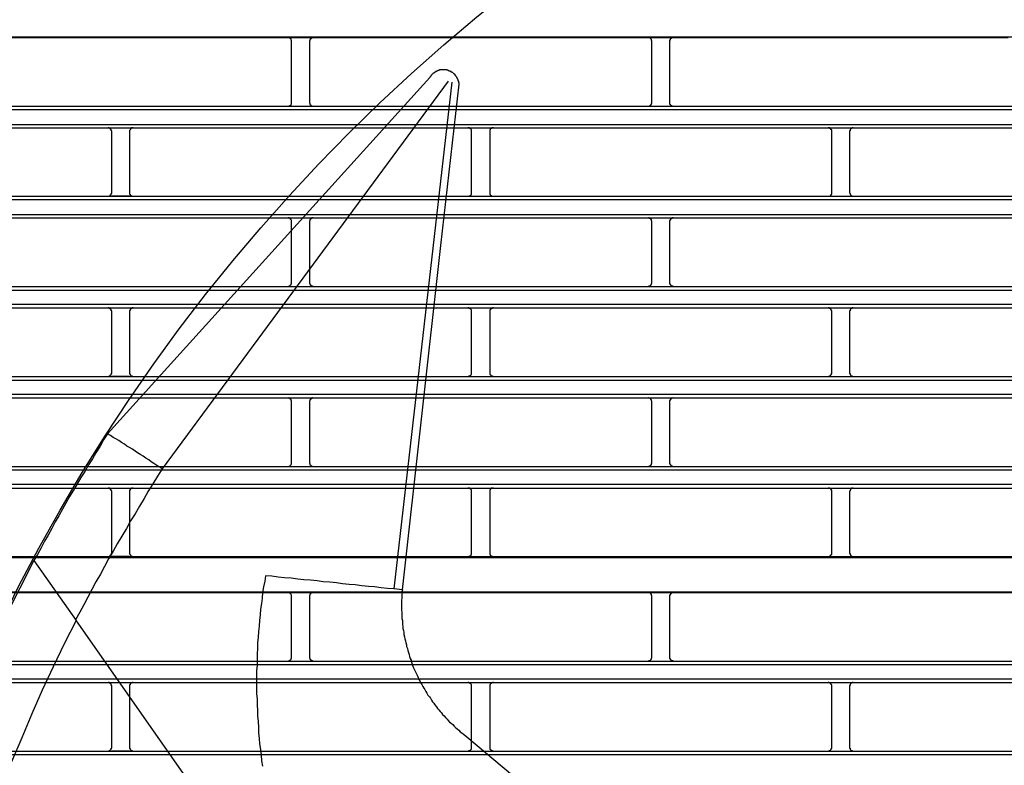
# Model space of a CAD drawing. Header units: millimetres. Extents: x 39871 to 53385, y 51832 to 57813.
# Tile 19 of 88: x 48469 to 48523, y 52540 to 52581. Entities that reach past the tile are written whole.
import ezdxf
from ezdxf import colors
from ezdxf.entities.mleader import LeaderData, LeaderLine
from ezdxf.math import Vec2, Vec3

# ---------------------------------------------------------------- set-up
doc = ezdxf.new("R2010")
doc.units = ezdxf.units.MM
doc.layers.add('AQUAREA', color=7, linetype='Continuous')
doc.layers.add('IS_KAN_OPIS', color=7, linetype='Continuous', lineweight=30)
doc.styles.add('ARIAL', font='ARIALN.TTF')

# ---------------------------------------------------------------- blocks, each defined once
blk = doc.blocks.new('SPLIT')
at = {"layer": 'AQUAREA'}
for points in [[(24308.59, -1077.32), (24877.69, -1077.32)], [(24368.15, -1077.39), (24417.79, -1077.39)], [(24417.79, -1077.39), (24467.42, -1077.39)], [(24418.28, -1077.88), (24418.28, -1077.88), (24418.28, -1077.81), (24418.28, -1077.74), (24418.2, -1077.74), (24418.2, -1077.67), (24418.2, -1077.6), (24418.14, -1077.6), (24418.14, -1077.53), (24418.07, -1077.53), (24418.07, -1077.46), (24418, -1077.46), (24417.93, -1077.46), (24417.85, -1077.46), (24417.85, -1077.39), (24417.79, -1077.39)], [(24418.28, -1086.35), (24418.28, -1077.88)], [(24421.22, -1077.39), (24421.22, -1077.39), (24421.15, -1077.39), (24421.15, -1077.46), (24421.08, -1077.46), (24421, -1077.46), (24421, -1077.53), (24420.94, -1077.53), (24420.87, -1077.53), (24420.87, -1077.6), (24420.87, -1077.67), (24420.8, -1077.67), (24420.8, -1077.74), (24420.8, -1077.81), (24420.73, -1077.81), (24420.73, -1077.88)], [(24420.73, -1077.88), (24420.73, -1086.35)], [(24467.42, -1077.39), (24516.98, -1077.39)], [(24467.9, -1077.88), (24467.9, -1077.88), (24467.9, -1077.81), (24467.84, -1077.81), (24467.84, -1077.74), (24467.84, -1077.67), (24467.77, -1077.6), (24467.77, -1077.53), (24467.7, -1077.53), (24467.63, -1077.46), (24467.55, -1077.46), (24467.49, -1077.46), (24467.49, -1077.39), (24467.42, -1077.39)], [(24467.9, -1086.35), (24467.9, -1077.88)], [(24470.85, -1077.39), (24470.85, -1077.39), (24470.78, -1077.39), (24470.78, -1077.46), (24470.7, -1077.46), (24470.64, -1077.46), (24470.57, -1077.46), (24470.57, -1077.53), (24470.5, -1077.53), (24470.5, -1077.6), (24470.43, -1077.6), (24470.43, -1077.67), (24470.43, -1077.74), (24470.35, -1077.74), (24470.35, -1077.81), (24470.35, -1077.88)], [(24470.35, -1077.88), (24470.35, -1086.35)], [(24440.68, -1082.43), (24440.68, -1082.43), (24440.6, -1082.36), (24440.54, -1082.29), (24440.47, -1082.22), (24440.4, -1082.22), (24440.33, -1082.15), (24440.25, -1082.15), (24440.25, -1082.08), (24440.19, -1082.08), (24440.12, -1082.08), (24440.12, -1082.01), (24440.05, -1082.01), (24439.98, -1082.01), (24439.9, -1081.94), (24439.84, -1081.94), (24439.77, -1081.94), (24439.7, -1081.87), (24439.63, -1081.87), (24439.55, -1081.87), (24439.49, -1081.87), (24439.42, -1081.87), (24439.35, -1081.87), (24439.28, -1081.87), (24439.2, -1081.87), (24439.14, -1081.87), (24439.07, -1081.87), (24439, -1081.87), (24438.93, -1081.87), (24438.85, -1081.87), (24438.79, -1081.87), (24438.72, -1081.87), (24438.65, -1081.87), (24438.58, -1081.94), (24438.5, -1081.94), (24438.44, -1081.94), (24438.37, -1082.01), (24438.3, -1082.01), (24438.23, -1082.08), (24438.15, -1082.08), (24438.09, -1082.08), (24438.09, -1082.15), (24438.02, -1082.15), (24438.02, -1082.22), (24437.95, -1082.22), (24437.88, -1082.29), (24437.8, -1082.29), (24437.8, -1082.36), (24437.74, -1082.36), (24437.67, -1082.43), (24437.6, -1082.5), (24437.53, -1082.57), (24437.45, -1082.64), (24437.45, -1082.71), (24437.39, -1082.78), (24437.32, -1082.85), (24437.32, -1082.92)], [(24392.94, -1131.99), (24437.32, -1082.92)], [(24439.84, -1083.41), (24400.43, -1136.82)], [(24440.33, -1083.55), (24432.35, -1153.34)], [(24441.38, -1083.83), (24441.38, -1083.83), (24441.38, -1083.76), (24441.38, -1083.69), (24441.3, -1083.62), (24441.3, -1083.55), (24441.3, -1083.48), (24441.3, -1083.41), (24441.24, -1083.41), (24441.24, -1083.34), (24441.24, -1083.27), (24441.24, -1083.2), (24441.17, -1083.2), (24441.17, -1083.13), (24441.1, -1083.06), (24441.1, -1082.99), (24441.1, -1082.92), (24441.03, -1082.92), (24441.03, -1082.85), (24440.95, -1082.78), (24440.95, -1082.71), (24440.89, -1082.71), (24440.89, -1082.64), (24440.82, -1082.64), (24440.82, -1082.57), (24440.82, -1082.5), (24440.75, -1082.5), (24440.75, -1082.43), (24440.68, -1082.43)], [(24438.85, -1106.02), (24441.38, -1083.83)], [(24441.38, -1083.83), (24441.38, -1083.83)], [(24417.79, -1086.84), (24417.79, -1086.84), (24417.85, -1086.84), (24417.93, -1086.84), (24418, -1086.84), (24418, -1086.77), (24418.07, -1086.77), (24418.14, -1086.77), (24418.14, -1086.7), (24418.2, -1086.7), (24418.2, -1086.63), (24418.2, -1086.56), (24418.28, -1086.56), (24418.28, -1086.49), (24418.28, -1086.42), (24418.28, -1086.35)], [(24420.73, -1086.35), (24420.73, -1086.35), (24420.73, -1086.42), (24420.8, -1086.42), (24420.8, -1086.49), (24420.8, -1086.56), (24420.8, -1086.63), (24420.87, -1086.63), (24420.87, -1086.7), (24420.94, -1086.7), (24420.94, -1086.77), (24421, -1086.77), (24421, -1086.84), (24421.08, -1086.84), (24421.15, -1086.84), (24421.22, -1086.84)], [(24467.42, -1086.84), (24467.42, -1086.84), (24467.49, -1086.84), (24467.55, -1086.84), (24467.63, -1086.84), (24467.63, -1086.77), (24467.7, -1086.77), (24467.7, -1086.7), (24467.77, -1086.7), (24467.77, -1086.63), (24467.84, -1086.63), (24467.84, -1086.56), (24467.84, -1086.49), (24467.9, -1086.49), (24467.9, -1086.42), (24467.9, -1086.35)], [(24470.35, -1086.35), (24470.35, -1086.35), (24470.35, -1086.42), (24470.35, -1086.49), (24470.35, -1086.56), (24470.43, -1086.56), (24470.43, -1086.63), (24470.5, -1086.7), (24470.5, -1086.77), (24470.57, -1086.77), (24470.64, -1086.77), (24470.64, -1086.84), (24470.7, -1086.84), (24470.78, -1086.84), (24470.85, -1086.84)], [(24308.59, -1086.84), (24877.69, -1086.84)], [(24308.59, -1087.33), (24877.69, -1087.33)], [(24308.59, -1089.36), (24877.69, -1089.36)], [(24308.59, -1089.85), (24877.69, -1089.85)], [(24393.5, -1090.34), (24393.5, -1090.34), (24393.5, -1090.27), (24393.43, -1090.2), (24393.43, -1090.13), (24393.43, -1090.06), (24393.35, -1090.06), (24393.35, -1089.99), (24393.29, -1089.99), (24393.29, -1089.92), (24393.22, -1089.92), (24393.15, -1089.85), (24393.08, -1089.85), (24393, -1089.85)], [(24393.5, -1089.85), (24395.95, -1089.85)], [(24393.5, -1098.74), (24393.5, -1090.34)], [(24396.44, -1089.85), (24396.44, -1089.85), (24396.37, -1089.85), (24396.3, -1089.85), (24396.23, -1089.85), (24396.23, -1089.92), (24396.15, -1089.92), (24396.15, -1089.99), (24396.09, -1089.99), (24396.09, -1090.06), (24396.02, -1090.06), (24396.02, -1090.13), (24395.95, -1090.2), (24395.95, -1090.27), (24395.95, -1090.34)], [(24395.95, -1090.34), (24395.95, -1098.74)], [(24443.05, -1090.34), (24443.05, -1090.34), (24443.05, -1090.27), (24443.05, -1090.2), (24443.05, -1090.13), (24442.99, -1090.13), (24442.99, -1090.06), (24442.99, -1089.99), (24442.92, -1089.99), (24442.92, -1089.92), (24442.85, -1089.92), (24442.78, -1089.92), (24442.78, -1089.85), (24442.7, -1089.85), (24442.64, -1089.85), (24442.57, -1089.85)], [(24443.05, -1098.74), (24443.05, -1090.34)], [(24446.07, -1089.85), (24446.07, -1089.85), (24446, -1089.85), (24445.93, -1089.85), (24445.85, -1089.85), (24445.85, -1089.92), (24445.79, -1089.92), (24445.72, -1089.92), (24445.72, -1089.99), (24445.65, -1089.99), (24445.65, -1090.06), (24445.65, -1090.13), (24445.58, -1090.13), (24445.58, -1090.2), (24445.58, -1090.27), (24445.58, -1090.34)], [(24445.58, -1090.34), (24445.58, -1098.74)], [(24492.69, -1090.34), (24492.69, -1090.34), (24492.69, -1090.27), (24492.69, -1090.2), (24492.69, -1090.13), (24492.62, -1090.13), (24492.62, -1090.06), (24492.55, -1090.06), (24492.55, -1089.99), (24492.48, -1089.99), (24492.48, -1089.92), (24492.4, -1089.92), (24492.4, -1089.85), (24492.34, -1089.85), (24492.27, -1089.85), (24492.2, -1089.85)], [(24492.69, -1098.74), (24492.69, -1090.34)], [(24495.63, -1089.85), (24495.63, -1089.85), (24495.55, -1089.85), (24495.49, -1089.85), (24495.42, -1089.92), (24495.35, -1089.92), (24495.35, -1089.99), (24495.28, -1089.99), (24495.28, -1090.06), (24495.2, -1090.06), (24495.2, -1090.13), (24495.2, -1090.2), (24495.2, -1090.27), (24495.14, -1090.27), (24495.14, -1090.34)], [(24495.14, -1090.34), (24495.14, -1098.74)], [(24308.59, -1099.23), (24877.69, -1099.23)], [(24308.59, -1099.72), (24877.69, -1099.72)], [(24393, -1099.23), (24393, -1099.23), (24393.08, -1099.23), (24393.15, -1099.23), (24393.22, -1099.23), (24393.22, -1099.16), (24393.29, -1099.16), (24393.35, -1099.09), (24393.35, -1099.02), (24393.43, -1099.02), (24393.43, -1098.95), (24393.43, -1098.88), (24393.5, -1098.88), (24393.5, -1098.81), (24393.5, -1098.74)], [(24395.95, -1099.23), (24393.5, -1099.23)], [(24395.95, -1098.74), (24395.95, -1098.81), (24395.95, -1098.88), (24395.95, -1098.95), (24396.02, -1098.95), (24396.02, -1099.02), (24396.02, -1099.09), (24396.09, -1099.09), (24396.09, -1099.16), (24396.15, -1099.16), (24396.23, -1099.16), (24396.23, -1099.23), (24396.3, -1099.23), (24396.37, -1099.23), (24396.44, -1099.23)], [(24442.57, -1099.23), (24442.57, -1099.23), (24442.64, -1099.23), (24442.7, -1099.23), (24442.78, -1099.23), (24442.85, -1099.23), (24442.85, -1099.16), (24442.92, -1099.16), (24442.92, -1099.09), (24442.99, -1099.09), (24442.99, -1099.02), (24443.05, -1099.02), (24443.05, -1098.95), (24443.05, -1098.88), (24443.05, -1098.81), (24443.05, -1098.74)], [(24445.58, -1098.74), (24445.58, -1098.81), (24445.58, -1098.88), (24445.58, -1098.95), (24445.58, -1099.02), (24445.65, -1099.02), (24445.65, -1099.09), (24445.72, -1099.09), (24445.72, -1099.16), (24445.79, -1099.16), (24445.79, -1099.23), (24445.85, -1099.23), (24445.93, -1099.23), (24446, -1099.23), (24446.07, -1099.23)], [(24492.2, -1099.23), (24492.2, -1099.23), (24492.27, -1099.23), (24492.34, -1099.23), (24492.4, -1099.23), (24492.48, -1099.16), (24492.55, -1099.16), (24492.55, -1099.09), (24492.62, -1099.09), (24492.62, -1099.02), (24492.62, -1098.95), (24492.69, -1098.95), (24492.69, -1098.88), (24492.69, -1098.81), (24492.69, -1098.74)], [(24495.14, -1098.74), (24495.14, -1098.81), (24495.2, -1098.88), (24495.2, -1098.95), (24495.2, -1099.02), (24495.28, -1099.02), (24495.28, -1099.09), (24495.35, -1099.16), (24495.42, -1099.16), (24495.42, -1099.23), (24495.49, -1099.23), (24495.55, -1099.23), (24495.63, -1099.23)], [(24308.59, -1101.75), (24877.69, -1101.75)], [(24308.59, -1102.24), (24877.69, -1102.24)], [(24418.28, -1102.73), (24418.28, -1102.73), (24418.28, -1102.66), (24418.28, -1102.59), (24418.2, -1102.52), (24418.2, -1102.45), (24418.14, -1102.45), (24418.14, -1102.38), (24418.07, -1102.38), (24418.07, -1102.31), (24418, -1102.31), (24417.93, -1102.24), (24417.85, -1102.24), (24417.79, -1102.24)], [(24421.22, -1102.24), (24421.22, -1102.24), (24421.15, -1102.24), (24421.08, -1102.24), (24421.08, -1102.31), (24421, -1102.31), (24420.94, -1102.31), (24420.94, -1102.38), (24420.87, -1102.38), (24420.87, -1102.45), (24420.8, -1102.45), (24420.8, -1102.52), (24420.8, -1102.59), (24420.8, -1102.66), (24420.73, -1102.66), (24420.73, -1102.73)], [(24467.9, -1102.73), (24467.9, -1102.73), (24467.9, -1102.66), (24467.84, -1102.66), (24467.84, -1102.59), (24467.84, -1102.52), (24467.84, -1102.45), (24467.77, -1102.45), (24467.77, -1102.38), (24467.7, -1102.38), (24467.7, -1102.31), (24467.63, -1102.31), (24467.55, -1102.31), (24467.55, -1102.24), (24467.49, -1102.24), (24467.42, -1102.24)], [(24470.85, -1102.24), (24470.85, -1102.24), (24470.78, -1102.24), (24470.7, -1102.24), (24470.7, -1102.31), (24470.64, -1102.31), (24470.57, -1102.31), (24470.57, -1102.38), (24470.5, -1102.38), (24470.5, -1102.45), (24470.43, -1102.45), (24470.43, -1102.52), (24470.43, -1102.59), (24470.35, -1102.59), (24470.35, -1102.66), (24470.35, -1102.73)], [(24418.28, -1111.2), (24418.28, -1102.73)], [(24420.73, -1102.73), (24420.73, -1111.2)], [(24467.9, -1111.2), (24467.9, -1102.73)], [(24470.35, -1102.73), (24470.35, -1111.2)], [(24433.54, -1153.48), (24438.85, -1106.02)], [(24308.59, -1111.69), (24877.69, -1111.69)], [(24417.79, -1111.69), (24417.79, -1111.69), (24417.85, -1111.69), (24417.93, -1111.62), (24418, -1111.62), (24418.07, -1111.62), (24418.07, -1111.55), (24418.14, -1111.55), (24418.14, -1111.48), (24418.2, -1111.48), (24418.2, -1111.41), (24418.2, -1111.34), (24418.28, -1111.34), (24418.28, -1111.27), (24418.28, -1111.2)], [(24420.73, -1111.2), (24420.73, -1111.2), (24420.73, -1111.27), (24420.8, -1111.27), (24420.8, -1111.34), (24420.8, -1111.41), (24420.87, -1111.41), (24420.87, -1111.48), (24420.87, -1111.55), (24420.94, -1111.55), (24421, -1111.55), (24421, -1111.62), (24421.08, -1111.62), (24421.15, -1111.62), (24421.15, -1111.69), (24421.22, -1111.69)], [(24467.42, -1111.69), (24467.42, -1111.69), (24467.49, -1111.69), (24467.49, -1111.62), (24467.55, -1111.62), (24467.63, -1111.62), (24467.7, -1111.55), (24467.77, -1111.55), (24467.77, -1111.48), (24467.84, -1111.41), (24467.84, -1111.34), (24467.84, -1111.27), (24467.9, -1111.27), (24467.9, -1111.2)], [(24470.35, -1111.2), (24470.35, -1111.2), (24470.35, -1111.27), (24470.35, -1111.34), (24470.43, -1111.34), (24470.43, -1111.41), (24470.43, -1111.48), (24470.5, -1111.48), (24470.5, -1111.55), (24470.57, -1111.55), (24470.57, -1111.62), (24470.64, -1111.62), (24470.7, -1111.62), (24470.78, -1111.62), (24470.78, -1111.69), (24470.85, -1111.69)], [(24308.59, -1112.18), (24877.69, -1112.18)], [(24308.59, -1114.14), (24877.69, -1114.14)], [(24308.59, -1114.63), (24877.69, -1114.63)], [(24393.5, -1115.12), (24393.5, -1115.12), (24393.5, -1115.05), (24393.43, -1115.05), (24393.43, -1114.98), (24393.43, -1114.91), (24393.43, -1114.84), (24393.35, -1114.84), (24393.35, -1114.77), (24393.29, -1114.77), (24393.29, -1114.7), (24393.22, -1114.7), (24393.15, -1114.7), (24393.15, -1114.63), (24393.08, -1114.63), (24393, -1114.63)], [(24393.5, -1114.63), (24395.95, -1114.63)], [(24396.44, -1114.63), (24396.44, -1114.63), (24396.37, -1114.63), (24396.3, -1114.63), (24396.3, -1114.7), (24396.23, -1114.7), (24396.15, -1114.7), (24396.15, -1114.77), (24396.09, -1114.77), (24396.09, -1114.84), (24396.02, -1114.84), (24396.02, -1114.91), (24396.02, -1114.98), (24395.95, -1114.98), (24395.95, -1115.05), (24395.95, -1115.12)], [(24443.05, -1115.12), (24443.05, -1115.12), (24443.05, -1115.05), (24443.05, -1114.98), (24443.05, -1114.91), (24442.99, -1114.91), (24442.99, -1114.84), (24442.92, -1114.77), (24442.85, -1114.77), (24442.85, -1114.7), (24442.78, -1114.7), (24442.7, -1114.7), (24442.7, -1114.63), (24442.64, -1114.63), (24442.57, -1114.63)], [(24446.07, -1114.63), (24446.07, -1114.63), (24446, -1114.63), (24445.93, -1114.63), (24445.93, -1114.7), (24445.85, -1114.7), (24445.79, -1114.7), (24445.79, -1114.77), (24445.72, -1114.77), (24445.72, -1114.84), (24445.65, -1114.84), (24445.65, -1114.91), (24445.58, -1114.91), (24445.58, -1114.98), (24445.58, -1115.05), (24445.58, -1115.12)], [(24492.69, -1115.12), (24492.69, -1115.12), (24492.69, -1115.05), (24492.69, -1114.98), (24492.62, -1114.98), (24492.62, -1114.91), (24492.62, -1114.84), (24492.55, -1114.84), (24492.55, -1114.77), (24492.48, -1114.77), (24492.48, -1114.7), (24492.4, -1114.7), (24492.34, -1114.7), (24492.34, -1114.63), (24492.27, -1114.63), (24492.2, -1114.63)], [(24495.63, -1114.63), (24495.63, -1114.63), (24495.55, -1114.63), (24495.49, -1114.63), (24495.49, -1114.7), (24495.42, -1114.7), (24495.35, -1114.7), (24495.35, -1114.77), (24495.28, -1114.77), (24495.28, -1114.84), (24495.2, -1114.91), (24495.2, -1114.98), (24495.2, -1115.05), (24495.14, -1115.05), (24495.14, -1115.12)], [(24393.5, -1123.59), (24393.5, -1115.12)], [(24395.95, -1115.12), (24395.95, -1123.59)], [(24443.05, -1123.59), (24443.05, -1115.12)], [(24445.58, -1115.12), (24445.58, -1123.59)], [(24492.69, -1123.59), (24492.69, -1115.12)], [(24495.14, -1115.12), (24495.14, -1123.59)], [(24308.59, -1124.08), (24877.69, -1124.08)], [(24393, -1124.08), (24393, -1124.08), (24393.08, -1124.08), (24393.15, -1124.08), (24393.15, -1124.01), (24393.22, -1124.01), (24393.29, -1124.01), (24393.29, -1123.94), (24393.35, -1123.94), (24393.35, -1123.87), (24393.43, -1123.87), (24393.43, -1123.8), (24393.43, -1123.73), (24393.43, -1123.66), (24393.5, -1123.66), (24393.5, -1123.59)], [(24395.95, -1124.08), (24393.5, -1124.08)], [(24395.95, -1123.59), (24395.95, -1123.59), (24395.95, -1123.66), (24395.95, -1123.73), (24396.02, -1123.73), (24396.02, -1123.8), (24396.02, -1123.87), (24396.09, -1123.87), (24396.09, -1123.94), (24396.15, -1123.94), (24396.15, -1124.01), (24396.23, -1124.01), (24396.3, -1124.01), (24396.3, -1124.08), (24396.37, -1124.08), (24396.44, -1124.08)], [(24442.57, -1124.08), (24442.57, -1124.08), (24442.64, -1124.08), (24442.7, -1124.08), (24442.7, -1124.01), (24442.78, -1124.01), (24442.85, -1124.01), (24442.85, -1123.94), (24442.92, -1123.94), (24442.99, -1123.87), (24442.99, -1123.8), (24443.05, -1123.8), (24443.05, -1123.73), (24443.05, -1123.66), (24443.05, -1123.59)], [(24445.58, -1123.59), (24445.58, -1123.59), (24445.58, -1123.66), (24445.58, -1123.73), (24445.58, -1123.8), (24445.65, -1123.8), (24445.65, -1123.87), (24445.72, -1123.87), (24445.72, -1123.94), (24445.79, -1123.94), (24445.79, -1124.01), (24445.85, -1124.01), (24445.93, -1124.01), (24445.93, -1124.08), (24446, -1124.08), (24446.07, -1124.08)], [(24492.2, -1124.08), (24492.2, -1124.08), (24492.27, -1124.08), (24492.34, -1124.08), (24492.34, -1124.01), (24492.4, -1124.01), (24492.48, -1124.01), (24492.48, -1123.94), (24492.55, -1123.94), (24492.55, -1123.87), (24492.62, -1123.87), (24492.62, -1123.8), (24492.62, -1123.73), (24492.69, -1123.73), (24492.69, -1123.66), (24492.69, -1123.59)], [(24495.14, -1123.59), (24495.14, -1123.59), (24495.14, -1123.66), (24495.2, -1123.66), (24495.2, -1123.73), (24495.2, -1123.8), (24495.28, -1123.87), (24495.28, -1123.94), (24495.35, -1123.94), (24495.35, -1124.01), (24495.42, -1124.01), (24495.49, -1124.01), (24495.49, -1124.08), (24495.55, -1124.08), (24495.63, -1124.08)], [(24308.59, -1124.57), (24877.69, -1124.57)], [(24308.59, -1126.53), (24877.69, -1126.53)], [(24308.59, -1127.02), (24877.69, -1127.02)], [(24418.28, -1127.51), (24418.28, -1127.51), (24418.28, -1127.44), (24418.28, -1127.37), (24418.2, -1127.37), (24418.2, -1127.3), (24418.2, -1127.23), (24418.14, -1127.23), (24418.14, -1127.16), (24418.07, -1127.16), (24418.07, -1127.09), (24418, -1127.09), (24417.93, -1127.09), (24417.85, -1127.02), (24417.79, -1127.02)], [(24421.22, -1127.02), (24421.22, -1127.02), (24421.15, -1127.02), (24421.15, -1127.09), (24421.08, -1127.09), (24421, -1127.09), (24421, -1127.16), (24420.94, -1127.16), (24420.87, -1127.16), (24420.87, -1127.23), (24420.87, -1127.3), (24420.8, -1127.3), (24420.8, -1127.37), (24420.8, -1127.44), (24420.73, -1127.44), (24420.73, -1127.51)], [(24467.9, -1127.51), (24467.9, -1127.51), (24467.9, -1127.44), (24467.84, -1127.44), (24467.84, -1127.37), (24467.84, -1127.3), (24467.77, -1127.23), (24467.77, -1127.16), (24467.7, -1127.16), (24467.63, -1127.09), (24467.55, -1127.09), (24467.49, -1127.09), (24467.49, -1127.02), (24467.42, -1127.02)], [(24470.85, -1127.02), (24470.85, -1127.02), (24470.78, -1127.02), (24470.78, -1127.09), (24470.7, -1127.09), (24470.64, -1127.09), (24470.57, -1127.09), (24470.57, -1127.16), (24470.5, -1127.16), (24470.5, -1127.23), (24470.43, -1127.23), (24470.43, -1127.3), (24470.43, -1127.37), (24470.35, -1127.37), (24470.35, -1127.44), (24470.35, -1127.51)], [(24418.28, -1135.98), (24418.28, -1127.51)], [(24420.73, -1127.51), (24420.73, -1135.98)], [(24467.9, -1135.98), (24467.9, -1127.51)], [(24470.35, -1127.51), (24470.35, -1135.98)], [(24392.94, -1131.99), (24392.38, -1132.83), (24391.89, -1133.67), (24391.33, -1134.58), (24390.84, -1135.42), (24390.28, -1136.26), (24389.79, -1137.17), (24389.23, -1138.01), (24388.74, -1138.85), (24388.25, -1139.76), (24387.69, -1140.6), (24387.2, -1141.51), (24386.7, -1142.35), (24386.22, -1143.26), (24385.73, -1144.1), (24385.24, -1145.01), (24384.75, -1145.92), (24384.25, -1146.76), (24383.77, -1147.67), (24383.28, -1148.58), (24382.79, -1149.42)], [(24400.43, -1136.82), (24400.08, -1136.54), (24399.73, -1136.33), (24399.3, -1136.05), (24398.95, -1135.84), (24398.6, -1135.56), (24398.19, -1135.35), (24397.84, -1135.07), (24397.49, -1134.86), (24397.07, -1134.58), (24396.72, -1134.37), (24396.37, -1134.09), (24395.95, -1133.88), (24395.6, -1133.67), (24395.25, -1133.39), (24394.83, -1133.18), (24394.48, -1132.9), (24394.05, -1132.69), (24393.7, -1132.48), (24393.35, -1132.2), (24392.94, -1131.99)], [(24308.59, -1136.47), (24877.69, -1136.47)], [(24417.79, -1136.47), (24417.79, -1136.47), (24417.85, -1136.47), (24417.93, -1136.47), (24418, -1136.4), (24418.07, -1136.4), (24418.07, -1136.33), (24418.14, -1136.33), (24418.14, -1136.26), (24418.2, -1136.26), (24418.2, -1136.19), (24418.28, -1136.12), (24418.28, -1136.05), (24418.28, -1135.98)], [(24420.73, -1135.98), (24420.73, -1135.98), (24420.73, -1136.05), (24420.8, -1136.05), (24420.8, -1136.12), (24420.8, -1136.19), (24420.8, -1136.26), (24420.87, -1136.26), (24420.87, -1136.33), (24420.94, -1136.33), (24420.94, -1136.4), (24421, -1136.4), (24421.08, -1136.4), (24421.08, -1136.47), (24421.15, -1136.47), (24421.22, -1136.47)], [(24467.42, -1136.47), (24467.42, -1136.47), (24467.49, -1136.47), (24467.55, -1136.47), (24467.55, -1136.4), (24467.63, -1136.4), (24467.7, -1136.4), (24467.7, -1136.33), (24467.77, -1136.33), (24467.77, -1136.26), (24467.84, -1136.26), (24467.84, -1136.19), (24467.84, -1136.12), (24467.84, -1136.05), (24467.9, -1136.05), (24467.9, -1135.98)], [(24470.35, -1135.98), (24470.35, -1135.98), (24470.35, -1136.05), (24470.35, -1136.12), (24470.43, -1136.12), (24470.43, -1136.19), (24470.43, -1136.26), (24470.5, -1136.26), (24470.5, -1136.33), (24470.57, -1136.33), (24470.57, -1136.4), (24470.64, -1136.4), (24470.7, -1136.4), (24470.7, -1136.47), (24470.78, -1136.47), (24470.85, -1136.47)], [(24308.59, -1136.96), (24877.69, -1136.96)], [(24400.43, -1136.82), (24399.8, -1137.8), (24399.17, -1138.85), (24398.54, -1139.9), (24397.98, -1140.88), (24397.35, -1141.93), (24396.72, -1142.98), (24396.09, -1143.96), (24395.53, -1145.01), (24394.9, -1146.06), (24394.27, -1147.11), (24393.7, -1148.16), (24393.08, -1149.21), (24392.52, -1150.26), (24391.95, -1151.31), (24391.33, -1152.36), (24390.77, -1153.41), (24390.2, -1154.46), (24389.65, -1155.51), (24389.09, -1156.56), (24388.53, -1157.61)], [(24308.59, -1138.92), (24877.69, -1138.92)], [(24308.59, -1139.48), (24877.69, -1139.48)], [(24393.5, -1139.97), (24393.5, -1139.9), (24393.5, -1139.83), (24393.43, -1139.83), (24393.43, -1139.76), (24393.43, -1139.69), (24393.35, -1139.69), (24393.35, -1139.62), (24393.29, -1139.55), (24393.22, -1139.55), (24393.22, -1139.48), (24393.15, -1139.48), (24393.08, -1139.48), (24393, -1139.48)], [(24393.5, -1139.48), (24395.95, -1139.48)], [(24393.5, -1148.37), (24393.5, -1139.97)], [(24396.44, -1139.48), (24396.44, -1139.48), (24396.37, -1139.48), (24396.3, -1139.48), (24396.23, -1139.48), (24396.23, -1139.55), (24396.15, -1139.55), (24396.09, -1139.55), (24396.09, -1139.62), (24396.02, -1139.62), (24396.02, -1139.69), (24396.02, -1139.76), (24395.95, -1139.76), (24395.95, -1139.83), (24395.95, -1139.9), (24395.95, -1139.97)], [(24395.95, -1139.97), (24395.95, -1148.37)], [(24443.05, -1139.97), (24443.05, -1139.9), (24443.05, -1139.83), (24443.05, -1139.76), (24443.05, -1139.69), (24442.99, -1139.69), (24442.99, -1139.62), (24442.92, -1139.62), (24442.92, -1139.55), (24442.85, -1139.55), (24442.85, -1139.48), (24442.78, -1139.48), (24442.7, -1139.48), (24442.64, -1139.48), (24442.57, -1139.48)], [(24443.05, -1148.37), (24443.05, -1139.97)], [(24446.07, -1139.48), (24446.07, -1139.48), (24446, -1139.48), (24445.93, -1139.48), (24445.85, -1139.48), (24445.79, -1139.48), (24445.79, -1139.55), (24445.72, -1139.55), (24445.72, -1139.62), (24445.65, -1139.62), (24445.65, -1139.69), (24445.58, -1139.69), (24445.58, -1139.76), (24445.58, -1139.83), (24445.58, -1139.9), (24445.58, -1139.97)], [(24445.58, -1139.97), (24445.58, -1148.37)], [(24492.69, -1139.97), (24492.69, -1139.9), (24492.69, -1139.83), (24492.69, -1139.76), (24492.62, -1139.76), (24492.62, -1139.69), (24492.62, -1139.62), (24492.55, -1139.62), (24492.55, -1139.55), (24492.48, -1139.55), (24492.4, -1139.48), (24492.34, -1139.48), (24492.27, -1139.48), (24492.2, -1139.48)], [(24492.69, -1148.37), (24492.69, -1139.97)], [(24495.63, -1139.48), (24495.63, -1139.48), (24495.55, -1139.48), (24495.49, -1139.48), (24495.42, -1139.48), (24495.42, -1139.55), (24495.35, -1139.55), (24495.28, -1139.62), (24495.28, -1139.69), (24495.2, -1139.69), (24495.2, -1139.76), (24495.2, -1139.83), (24495.14, -1139.9), (24495.14, -1139.97)], [(24495.14, -1139.97), (24495.14, -1148.37)], [(24393, -1148.86), (24393, -1148.86), (24393.08, -1148.86), (24393.15, -1148.86), (24393.22, -1148.79), (24393.29, -1148.79), (24393.29, -1148.72), (24393.35, -1148.72), (24393.35, -1148.65), (24393.43, -1148.65), (24393.43, -1148.58), (24393.43, -1148.51), (24393.5, -1148.44), (24393.5, -1148.37)], [(24395.95, -1148.37), (24395.95, -1148.37), (24395.95, -1148.44), (24395.95, -1148.51), (24396.02, -1148.58), (24396.02, -1148.65), (24396.09, -1148.65), (24396.09, -1148.72), (24396.15, -1148.72), (24396.15, -1148.79), (24396.23, -1148.79), (24396.23, -1148.86), (24396.3, -1148.86), (24396.37, -1148.86), (24396.44, -1148.86)], [(24442.57, -1148.86), (24442.57, -1148.86), (24442.64, -1148.86), (24442.7, -1148.86), (24442.78, -1148.86), (24442.78, -1148.79), (24442.85, -1148.79), (24442.92, -1148.79), (24442.92, -1148.72), (24442.99, -1148.72), (24442.99, -1148.65), (24442.99, -1148.58), (24443.05, -1148.58), (24443.05, -1148.51), (24443.05, -1148.44), (24443.05, -1148.37)], [(24445.58, -1148.37), (24445.58, -1148.37), (24445.58, -1148.44), (24445.58, -1148.51), (24445.58, -1148.58), (24445.65, -1148.58), (24445.65, -1148.65), (24445.65, -1148.72), (24445.72, -1148.72), (24445.72, -1148.79), (24445.79, -1148.79), (24445.85, -1148.79), (24445.85, -1148.86), (24445.93, -1148.86), (24446, -1148.86), (24446.07, -1148.86)], [(24492.2, -1148.86), (24492.2, -1148.86), (24492.27, -1148.86), (24492.34, -1148.86), (24492.4, -1148.86), (24492.4, -1148.79), (24492.48, -1148.79), (24492.48, -1148.72), (24492.55, -1148.72), (24492.55, -1148.65), (24492.62, -1148.65), (24492.62, -1148.58), (24492.69, -1148.58), (24492.69, -1148.51), (24492.69, -1148.44), (24492.69, -1148.37)], [(24495.14, -1148.37), (24495.14, -1148.37), (24495.14, -1148.44), (24495.2, -1148.44), (24495.2, -1148.51), (24495.2, -1148.58), (24495.2, -1148.65), (24495.28, -1148.65), (24495.28, -1148.72), (24495.35, -1148.72), (24495.35, -1148.79), (24495.42, -1148.79), (24495.49, -1148.86), (24495.55, -1148.86), (24495.63, -1148.86)], [(24308.59, -1148.86), (24877.69, -1148.86)], [(24308.59, -1149), (24877.69, -1149)], [(24382.79, -1149.42), (24378.87, -1157.12)], [(24382.79, -1149.42), (24388.6, -1157.68)], [(24395.95, -1148.86), (24393.5, -1148.86)], [(24414.7, -1151.52), (24414.57, -1152.29), (24414.43, -1153.06), (24414.29, -1153.83), (24414.22, -1154.6), (24414.15, -1155.37), (24414, -1156.14), (24413.94, -1156.91), (24413.87, -1157.68), (24413.8, -1158.45), (24413.73, -1159.22), (24413.65, -1159.99), (24413.59, -1160.76), (24413.59, -1161.53), (24413.52, -1162.3), (24413.52, -1163.07), (24413.52, -1163.84), (24413.45, -1164.61), (24413.45, -1165.45), (24413.45, -1166.22), (24413.45, -1166.99), (24413.45, -1167.76), (24413.52, -1168.53), (24413.52, -1169.3), (24413.59, -1170.07), (24413.59, -1170.84), (24413.65, -1171.61), (24413.73, -1172.38), (24413.73, -1173.15), (24413.8, -1173.92), (24413.87, -1174.69), (24414, -1175.46), (24414.08, -1176.23), (24414.15, -1177), (24414.29, -1177.77)], [(24432.35, -1153.34), (24431.5, -1153.27), (24430.6, -1153.2), (24429.69, -1153.06), (24428.85, -1152.99), (24427.94, -1152.92), (24427.03, -1152.78), (24426.19, -1152.71), (24425.28, -1152.64), (24424.44, -1152.5), (24423.53, -1152.43), (24422.62, -1152.36), (24421.78, -1152.22), (24420.87, -1152.15), (24419.95, -1152.08), (24419.12, -1152.01), (24418.2, -1151.87), (24417.3, -1151.8), (24416.45, -1151.73), (24415.55, -1151.59), (24414.7, -1151.52)], [(24308.59, -1153.76), (24877.69, -1153.76)], [(24308.59, -1153.83), (24877.69, -1153.83)], [(24418.28, -1154.32), (24418.28, -1154.32), (24418.28, -1154.25), (24418.28, -1154.18), (24418.2, -1154.11), (24418.2, -1154.04), (24418.14, -1154.04), (24418.14, -1153.97), (24418.07, -1153.97), (24418.07, -1153.9), (24418, -1153.9), (24417.93, -1153.83), (24417.85, -1153.83), (24417.79, -1153.83)], [(24421.22, -1153.83), (24421.22, -1153.83), (24421.15, -1153.83), (24421.08, -1153.83), (24421.08, -1153.9), (24421, -1153.9), (24420.94, -1153.9), (24420.94, -1153.97), (24420.87, -1153.97), (24420.87, -1154.04), (24420.8, -1154.04), (24420.8, -1154.11), (24420.8, -1154.18), (24420.8, -1154.25), (24420.73, -1154.25), (24420.73, -1154.32)], [(24433.54, -1153.48), (24432.35, -1153.34)], [(24433.54, -1153.48), (24433.47, -1153.76), (24433.47, -1154.04), (24433.47, -1154.32), (24433.47, -1154.6), (24433.4, -1154.88), (24433.4, -1155.16), (24433.4, -1155.44), (24433.4, -1155.72), (24433.4, -1156), (24433.4, -1156.28), (24433.47, -1156.56), (24433.47, -1156.84), (24433.47, -1157.12), (24433.47, -1157.4), (24433.54, -1157.68), (24433.54, -1157.96), (24433.54, -1158.24), (24433.6, -1158.52), (24433.6, -1158.8), (24433.68, -1159.08), (24433.75, -1159.36), (24433.75, -1159.64), (24433.82, -1159.92), (24433.89, -1160.2), (24433.95, -1160.48), (24434.03, -1160.76), (24434.1, -1161.04), (24434.1, -1161.25), (24434.24, -1161.53), (24434.3, -1161.81), (24434.38, -1162.09), (24434.45, -1162.37), (24434.52, -1162.65), (24434.59, -1162.93), (24434.73, -1163.14), (24434.8, -1163.42), (24434.87, -1163.7), (24435, -1163.98), (24435.08, -1164.19), (24435.22, -1164.47), (24435.35, -1164.75), (24435.43, -1164.96), (24435.57, -1165.24), (24435.7, -1165.52), (24435.78, -1165.73), (24435.92, -1166.01), (24436.05, -1166.22), (24436.2, -1166.5), (24436.34, -1166.78), (24436.48, -1166.99), (24436.62, -1167.2), (24436.75, -1167.48), (24436.9, -1167.69), (24437.04, -1167.97), (24437.25, -1168.18), (24437.39, -1168.39), (24437.53, -1168.67), (24437.67, -1168.88), (24437.88, -1169.09), (24438.02, -1169.3), (24438.23, -1169.58), (24438.37, -1169.79), (24438.58, -1170), (24438.72, -1170.21), (24438.93, -1170.42), (24439.07, -1170.63), (24439.28, -1170.84), (24439.49, -1171.05), (24439.7, -1171.26), (24439.84, -1171.47), (24440.05, -1171.68), (24440.25, -1171.82), (24440.47, -1172.03), (24440.68, -1172.24), (24440.89, -1172.45), (24441.1, -1172.59), (24441.3, -1172.8), (24441.52, -1173.01), (24441.73, -1173.15), (24441.94, -1173.36), (24442.15, -1173.5), (24442.43, -1173.71)], [(24467.9, -1154.32), (24467.9, -1154.32), (24467.9, -1154.25), (24467.84, -1154.25), (24467.84, -1154.18), (24467.84, -1154.11), (24467.84, -1154.04), (24467.77, -1154.04), (24467.77, -1153.97), (24467.7, -1153.97), (24467.7, -1153.9), (24467.63, -1153.9), (24467.55, -1153.9), (24467.55, -1153.83), (24467.49, -1153.83), (24467.42, -1153.83)], [(24470.85, -1153.83), (24470.85, -1153.83), (24470.78, -1153.83), (24470.7, -1153.83), (24470.7, -1153.9), (24470.64, -1153.9), (24470.57, -1153.9), (24470.57, -1153.97), (24470.5, -1153.97), (24470.5, -1154.04), (24470.43, -1154.04), (24470.43, -1154.11), (24470.43, -1154.18), (24470.35, -1154.18), (24470.35, -1154.25), (24470.35, -1154.32)], [(24418.28, -1162.79), (24418.28, -1154.32)], [(24420.73, -1154.32), (24420.73, -1162.79)], [(24467.9, -1162.79), (24467.9, -1154.32)], [(24470.35, -1154.32), (24470.35, -1162.79)], [(24388.6, -1157.68), (24386.99, -1160.83), (24385.45, -1164.05), (24383.9, -1167.27), (24382.5, -1170.56), (24381.1, -1173.85), (24379.7, -1177.14)], [(24388.53, -1157.61), (24426.95, -1212.49)], [(24308.59, -1163.28), (24877.69, -1163.28)], [(24417.79, -1163.28), (24417.79, -1163.28), (24417.85, -1163.28), (24417.93, -1163.21), (24418, -1163.21), (24418.07, -1163.21), (24418.07, -1163.14), (24418.14, -1163.14), (24418.14, -1163.07), (24418.2, -1163.07), (24418.2, -1163), (24418.2, -1162.93), (24418.28, -1162.93), (24418.28, -1162.86), (24418.28, -1162.79)], [(24420.73, -1162.79), (24420.73, -1162.79), (24420.73, -1162.86), (24420.8, -1162.86), (24420.8, -1162.93), (24420.8, -1163), (24420.87, -1163), (24420.87, -1163.07), (24420.87, -1163.14), (24420.94, -1163.14), (24421, -1163.14), (24421, -1163.21), (24421.08, -1163.21), (24421.15, -1163.21), (24421.15, -1163.28), (24421.22, -1163.28)], [(24467.42, -1163.28), (24467.42, -1163.28), (24467.49, -1163.28), (24467.49, -1163.21), (24467.55, -1163.21), (24467.63, -1163.21), (24467.7, -1163.14), (24467.77, -1163.14), (24467.77, -1163.07), (24467.84, -1163), (24467.84, -1162.93), (24467.84, -1162.86), (24467.9, -1162.86), (24467.9, -1162.79)], [(24470.35, -1162.79), (24470.35, -1162.79), (24470.35, -1162.86), (24470.35, -1162.93), (24470.43, -1162.93), (24470.43, -1163), (24470.43, -1163.07), (24470.5, -1163.07), (24470.5, -1163.14), (24470.57, -1163.14), (24470.57, -1163.21), (24470.64, -1163.21), (24470.7, -1163.21), (24470.78, -1163.21), (24470.78, -1163.28), (24470.85, -1163.28)], [(24308.59, -1163.77), (24877.69, -1163.77)], [(24308.59, -1165.73), (24877.69, -1165.73)], [(24308.59, -1166.22), (24877.69, -1166.22)], [(24393.5, -1166.71), (24393.5, -1166.71), (24393.5, -1166.64), (24393.43, -1166.64), (24393.43, -1166.57), (24393.43, -1166.5), (24393.43, -1166.43), (24393.35, -1166.43), (24393.35, -1166.36), (24393.29, -1166.36), (24393.29, -1166.29), (24393.22, -1166.29), (24393.15, -1166.29), (24393.15, -1166.22), (24393.08, -1166.22), (24393, -1166.22)], [(24393.5, -1166.22), (24395.95, -1166.22)], [(24396.44, -1166.22), (24396.44, -1166.22), (24396.37, -1166.22), (24396.3, -1166.22), (24396.3, -1166.29), (24396.23, -1166.29), (24396.15, -1166.29), (24396.15, -1166.36), (24396.09, -1166.36), (24396.09, -1166.43), (24396.02, -1166.43), (24396.02, -1166.5), (24396.02, -1166.57), (24395.95, -1166.57), (24395.95, -1166.64), (24395.95, -1166.71)], [(24443.05, -1166.71), (24443.05, -1166.71), (24443.05, -1166.64), (24443.05, -1166.57), (24443.05, -1166.5), (24442.99, -1166.5), (24442.99, -1166.43), (24442.92, -1166.36), (24442.85, -1166.36), (24442.85, -1166.29), (24442.78, -1166.29), (24442.7, -1166.29), (24442.7, -1166.22), (24442.64, -1166.22), (24442.57, -1166.22)], [(24446.07, -1166.22), (24446.07, -1166.22), (24446, -1166.22), (24445.93, -1166.22), (24445.93, -1166.29), (24445.85, -1166.29), (24445.79, -1166.29), (24445.79, -1166.36), (24445.72, -1166.36), (24445.72, -1166.43), (24445.65, -1166.43), (24445.65, -1166.5), (24445.58, -1166.5), (24445.58, -1166.57), (24445.58, -1166.64), (24445.58, -1166.71)], [(24492.69, -1166.71), (24492.69, -1166.71), (24492.69, -1166.64), (24492.69, -1166.57), (24492.62, -1166.57), (24492.62, -1166.5), (24492.62, -1166.43), (24492.55, -1166.43), (24492.55, -1166.36), (24492.48, -1166.36), (24492.48, -1166.29), (24492.4, -1166.29), (24492.34, -1166.29), (24492.34, -1166.22), (24492.27, -1166.22), (24492.2, -1166.22)], [(24495.63, -1166.22), (24495.63, -1166.22), (24495.55, -1166.22), (24495.49, -1166.22), (24495.49, -1166.29), (24495.42, -1166.29), (24495.35, -1166.29), (24495.35, -1166.36), (24495.28, -1166.36), (24495.28, -1166.43), (24495.2, -1166.5), (24495.2, -1166.57), (24495.2, -1166.64), (24495.14, -1166.64), (24495.14, -1166.71)], [(24393.5, -1175.18), (24393.5, -1166.71)], [(24395.95, -1166.71), (24395.95, -1175.18)], [(24443.05, -1175.18), (24443.05, -1166.71)], [(24445.58, -1166.71), (24445.58, -1175.18)], [(24492.69, -1175.18), (24492.69, -1166.71)], [(24495.14, -1166.71), (24495.14, -1175.18)], [(24442.43, -1173.71), (24452.44, -1182.11)], [(24308.59, -1175.67), (24877.69, -1175.67)], [(24393, -1175.67), (24393, -1175.67), (24393.08, -1175.67), (24393.15, -1175.67), (24393.15, -1175.6), (24393.22, -1175.6), (24393.29, -1175.6), (24393.29, -1175.53), (24393.35, -1175.53), (24393.35, -1175.46), (24393.43, -1175.46), (24393.43, -1175.39), (24393.43, -1175.32), (24393.43, -1175.25), (24393.5, -1175.25), (24393.5, -1175.18)], [(24395.95, -1175.67), (24393.5, -1175.67)], [(24395.95, -1175.18), (24395.95, -1175.18), (24395.95, -1175.25), (24395.95, -1175.32), (24396.02, -1175.32), (24396.02, -1175.39), (24396.02, -1175.46), (24396.09, -1175.46), (24396.09, -1175.53), (24396.15, -1175.53), (24396.15, -1175.6), (24396.23, -1175.6), (24396.3, -1175.6), (24396.3, -1175.67), (24396.37, -1175.67), (24396.44, -1175.67)], [(24442.57, -1175.67), (24442.57, -1175.67), (24442.64, -1175.67), (24442.7, -1175.67), (24442.7, -1175.6), (24442.78, -1175.6), (24442.85, -1175.6), (24442.85, -1175.53), (24442.92, -1175.53), (24442.99, -1175.46), (24442.99, -1175.39), (24443.05, -1175.39), (24443.05, -1175.32), (24443.05, -1175.25), (24443.05, -1175.18)], [(24445.58, -1175.18), (24445.58, -1175.18), (24445.58, -1175.25), (24445.58, -1175.32), (24445.58, -1175.39), (24445.65, -1175.39), (24445.65, -1175.46), (24445.72, -1175.46), (24445.72, -1175.53), (24445.79, -1175.53), (24445.79, -1175.6), (24445.85, -1175.6), (24445.93, -1175.6), (24445.93, -1175.67), (24446, -1175.67), (24446.07, -1175.67)], [(24492.2, -1175.67), (24492.2, -1175.67), (24492.27, -1175.67), (24492.34, -1175.67), (24492.34, -1175.6), (24492.4, -1175.6), (24492.48, -1175.6), (24492.48, -1175.53), (24492.55, -1175.53), (24492.55, -1175.46), (24492.62, -1175.46), (24492.62, -1175.39), (24492.62, -1175.32), (24492.69, -1175.32), (24492.69, -1175.25), (24492.69, -1175.18)], [(24495.14, -1175.18), (24495.14, -1175.18), (24495.14, -1175.25), (24495.2, -1175.25), (24495.2, -1175.32), (24495.2, -1175.39), (24495.28, -1175.46), (24495.28, -1175.53), (24495.35, -1175.53), (24495.35, -1175.6), (24495.42, -1175.6), (24495.49, -1175.6), (24495.49, -1175.67), (24495.55, -1175.67), (24495.63, -1175.67)], [(24308.59, -1176.16), (24877.69, -1176.16)]]:
    blk.add_lwpolyline(points, dxfattribs=at)
blk.add_open_spline([(24849.6, -1265.94), (24849.6, -1128.96), (24738.55, -1017.91), (24601.57, -1017.91), (24464.58, -1017.91), (24353.54, -1128.96), (24353.54, -1265.94), (24353.54, -1402.93), (24464.58, -1513.97), (24601.57, -1513.97), (24738.55, -1513.97), (24849.6, -1402.93), (24849.6, -1265.94)], degree=3, knots=[0, 0, 0, 0, 1, 1, 1, 2, 2, 2, 3, 3, 3, 4, 4, 4, 4], dxfattribs=at)
blk = doc.blocks.new('_None')

msp = doc.modelspace()

# ---------------------------------------------------------------- block references
at = {"lineweight": 13, "xscale": 0.4, "yscale": 0.4, "zscale": 0.4}
msp.add_blockref('SPLIT', (38716.626, 53010.774), dxfattribs=at)

# ---------------------------------------------------------------- leaders
at = {"layer": 'IS_KAN_OPIS', "color": 212}
ml = msp.add_multileader_mtext('Standard', dxfattribs=at)
ml.set_content('\\pxql;{\\C256;Układ pompowy - \\A1;obieg ogrzewania\\Pgrzejnikowego 55/45%%DC; 35kPa; 11,3kW; 917,53kg/h\\P\\C1;Pompa  1~230V; 0,2kW}', color=212, style='ARIAL')
ml.set_leader_properties(color=212)
ml.set_arrow_properties(name='NONE')
ml.build(insert=Vec2(0, 0))
ml.multileader.update_dxf_attribs({"text_left_attachment_type": 6, "text_right_attachment_type": 6, "dogleg_length": 5, "arrow_head_size": 3})
ctx = ml.context
ctx.base_point, ctx.char_height, ctx.arrow_head_size, ctx.landing_gap_size, ctx.plane_origin = Vec3(45306.642, 52379.527), 30, 3, 1, Vec3(43632.71, 52295.388)
ctx.left_attachment, ctx.right_attachment = 6, 6
notes = []
notes.append((ctx, [(0, (1, 1, 0), (45301.642, 52379.527), (1, 0), 5, [(0, [(45125.376, 52771.048)], 0, [])])]))
ctx.mtext.insert, ctx.mtext.width, ctx.mtext.flow_direction = Vec3(45307.642, 52417.856), 8077.03979, 5
for ctx, leaders in notes:
    for number, flags, end, landing, length, lines in leaders:
        leader = LeaderData()
        leader.index, (leader.has_last_leader_line, leader.has_dogleg_vector, leader.attachment_direction) = number, flags
        leader.last_leader_point, leader.dogleg_vector, leader.dogleg_length = Vec3(end), Vec3(landing), length
        for number, points, colour, breaks in lines:
            line = LeaderLine()
            line.index, line.vertices, line.color, line.breaks = number, Vec3.list(points), colors.encode_raw_color(colour), breaks
            leader.lines.append(line)
        ctx.leaders.append(leader)

doc.saveas('drawing.dxf')
